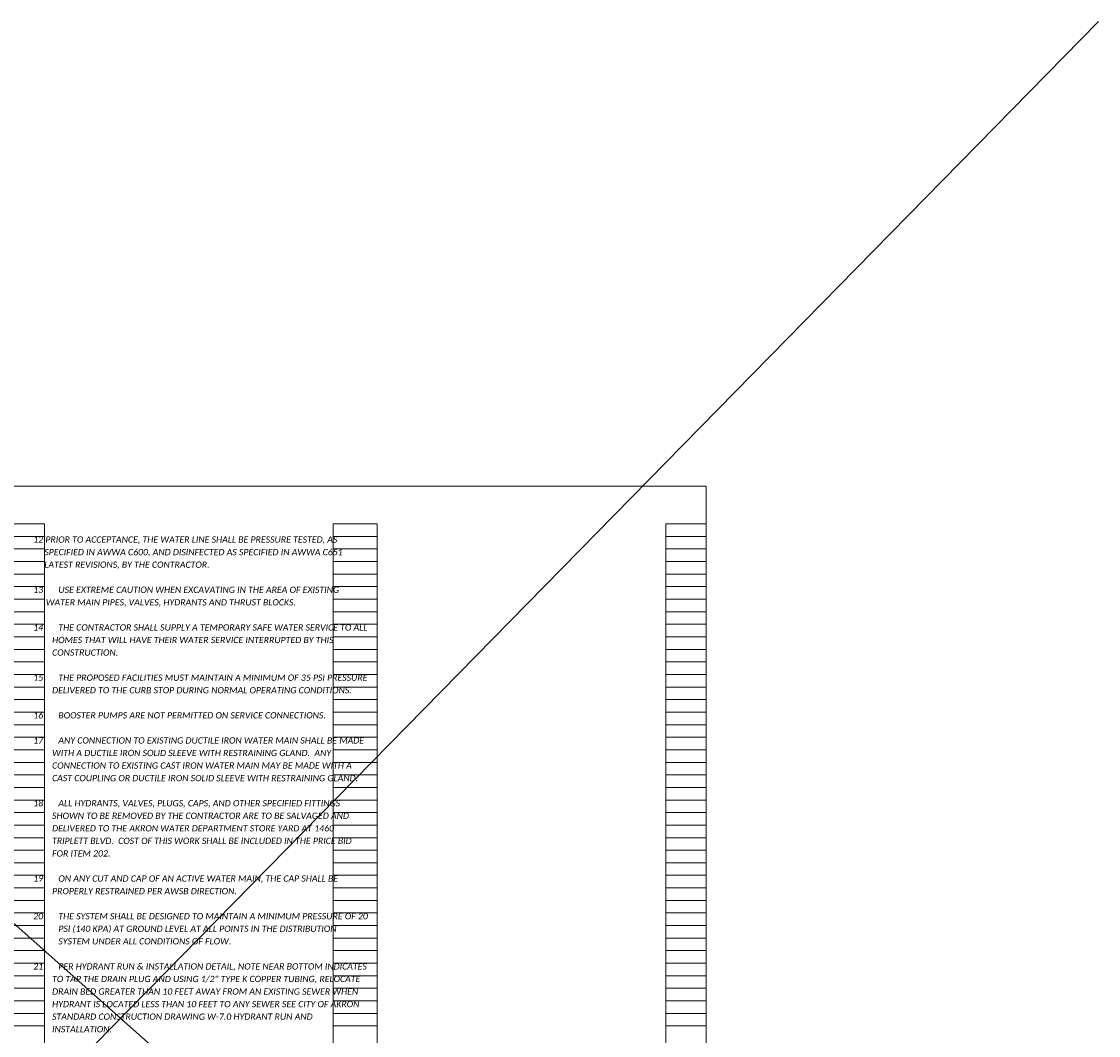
# Model space of a CAD drawing. Header units: feet. Extents: x 27762256 to 27762461, y 5149695 to 5149765.
# Tile 16 of 16: x 27762437 to 27762461, y 5149729 to 5149752. Entities that reach past the tile are written whole.
import ezdxf

# ---------------------------------------------------------------- set-up
doc = ezdxf.new("R2010")
doc.units = ezdxf.units.FT
doc.header["$LTSCALE"] = 20
doc.header["$MEASUREMENT"] = 0
doc.layers.get('Defpoints').update_dxf_attribs({"lineweight": 15})
doc.layers.add('0_Mview', color=7, linetype='Continuous', lineweight=15, plot=False)
doc.layers.add('SC_Scratch1', color=7, linetype='Continuous', lineweight=15, plot=False)
doc.layers.add('0_Xref', color=7, linetype='Continuous', lineweight=15)
doc.layers.add('TX_P_1', color=7, linetype='Continuous', lineweight=35)
doc.styles.add('P_Slanted - Normal Fixed Spacing', font='calibrii.ttf', dxfattribs={"height": 0.14})

# ---------------------------------------------------------------- blocks, each defined once
blk = doc.blocks.new('4COL')
at = {"layer": 'Defpoints', "color": 3, "linetype": 'Continuous'}
for p, q in [((16.76, 21.14), (17.74, 21.14)), ((17.74, 0.98), (17.74, 21.14)), ((24.18, 0.98), (24.18, 21.14)), ((24.18, 21.14), (25.16, 21.14)), ((25.16, 0.98), (25.16, 21.14)), ((31.6, 0.98), (31.6, 21.14)), ((31.6, 21.14), (32.5, 21.14)), ((32.5, 0.98), (32.5, 21.14)), ((16.76, 20.86), (17.74, 20.86)), ((24.18, 20.86), (25.16, 20.86)), ((31.6, 20.86), (32.5, 20.86)), ((16.76, 20.58), (17.74, 20.58)), ((24.18, 20.58), (25.16, 20.58)), ((31.6, 20.58), (32.5, 20.58)), ((16.76, 20.3), (17.74, 20.3)), ((24.18, 20.3), (25.16, 20.3)), ((31.6, 20.3), (32.5, 20.3)), ((16.76, 20.02), (17.74, 20.02)), ((24.18, 20.02), (25.16, 20.02)), ((31.6, 20.02), (32.5, 20.02)), ((16.76, 19.74), (17.74, 19.74)), ((24.18, 19.74), (25.16, 19.74)), ((31.6, 19.74), (32.5, 19.74)), ((16.76, 19.46), (17.74, 19.46)), ((24.18, 19.46), (25.16, 19.46)), ((31.6, 19.46), (32.5, 19.46)), ((16.76, 19.18), (17.74, 19.18)), ((24.18, 19.18), (25.16, 19.18)), ((31.6, 19.18), (32.5, 19.18)), ((16.76, 18.9), (17.74, 18.9)), ((24.18, 18.9), (25.16, 18.9)), ((31.6, 18.9), (32.5, 18.9)), ((16.76, 18.62), (17.74, 18.62)), ((24.18, 18.62), (25.16, 18.62)), ((31.6, 18.62), (32.5, 18.62)), ((16.76, 18.34), (17.74, 18.34)), ((24.18, 18.34), (25.16, 18.34)), ((31.6, 18.34), (32.5, 18.34)), ((16.76, 18.06), (17.74, 18.06)), ((24.18, 18.06), (25.16, 18.06)), ((31.6, 18.06), (32.5, 18.06)), ((16.76, 17.78), (17.74, 17.78)), ((24.18, 17.78), (25.16, 17.78)), ((31.6, 17.78), (32.5, 17.78)), ((16.76, 17.5), (17.74, 17.5)), ((24.18, 17.5), (25.16, 17.5)), ((31.6, 17.5), (32.5, 17.5)), ((16.76, 17.22), (17.74, 17.22)), ((24.18, 17.22), (25.16, 17.22)), ((31.6, 17.22), (32.5, 17.22)), ((16.76, 16.94), (17.74, 16.94)), ((24.18, 16.94), (25.16, 16.94)), ((31.6, 16.94), (32.5, 16.94)), ((16.76, 16.66), (17.74, 16.66)), ((24.18, 16.66), (25.16, 16.66)), ((31.6, 16.66), (32.5, 16.66)), ((16.76, 16.38), (17.74, 16.38)), ((24.18, 16.38), (25.16, 16.38)), ((31.6, 16.38), (32.5, 16.38)), ((16.76, 16.1), (17.74, 16.1)), ((24.18, 16.1), (25.16, 16.1)), ((31.6, 16.1), (32.5, 16.1)), ((16.76, 15.82), (17.74, 15.82)), ((24.18, 15.82), (25.16, 15.82)), ((31.6, 15.82), (32.5, 15.82)), ((16.76, 15.54), (17.74, 15.54)), ((24.18, 15.54), (25.16, 15.54)), ((31.6, 15.54), (32.5, 15.54)), ((16.76, 15.26), (17.74, 15.26)), ((24.18, 15.26), (25.16, 15.26)), ((31.6, 15.26), (32.5, 15.26)), ((16.76, 14.98), (17.74, 14.98)), ((24.18, 14.98), (25.16, 14.98)), ((31.6, 14.98), (32.5, 14.98)), ((16.76, 14.7), (17.74, 14.7)), ((24.18, 14.7), (25.16, 14.7)), ((31.6, 14.7), (32.5, 14.7)), ((16.76, 14.42), (17.74, 14.42)), ((24.18, 14.42), (25.16, 14.42)), ((31.6, 14.42), (32.5, 14.42)), ((16.76, 14.14), (17.74, 14.14)), ((24.18, 14.14), (25.16, 14.14)), ((31.6, 14.14), (32.5, 14.14)), ((16.76, 13.86), (17.74, 13.86)), ((24.18, 13.86), (25.16, 13.86)), ((31.6, 13.86), (32.5, 13.86)), ((16.76, 13.58), (17.74, 13.58)), ((24.18, 13.58), (25.16, 13.58)), ((31.6, 13.58), (32.5, 13.58)), ((16.76, 13.3), (17.74, 13.3)), ((24.18, 13.3), (25.16, 13.3)), ((31.6, 13.3), (32.5, 13.3)), ((16.76, 13.02), (17.74, 13.02)), ((24.18, 13.02), (25.16, 13.02)), ((31.6, 13.02), (32.5, 13.02)), ((16.76, 12.74), (17.74, 12.74)), ((24.18, 12.74), (25.16, 12.74)), ((31.6, 12.74), (32.5, 12.74)), ((16.76, 12.46), (17.74, 12.46)), ((24.18, 12.46), (25.16, 12.46)), ((31.6, 12.46), (32.5, 12.46)), ((16.76, 12.18), (17.74, 12.18)), ((24.18, 12.18), (25.16, 12.18)), ((31.6, 12.18), (32.5, 12.18)), ((16.76, 11.9), (17.74, 11.9)), ((24.18, 11.9), (25.16, 11.9)), ((31.6, 11.9), (32.5, 11.9)), ((16.76, 11.62), (17.74, 11.62)), ((24.18, 11.62), (25.16, 11.62)), ((31.6, 11.62), (32.5, 11.62)), ((16.76, 11.34), (17.74, 11.34)), ((24.18, 11.34), (25.16, 11.34)), ((31.6, 11.34), (32.5, 11.34)), ((16.76, 11.06), (17.74, 11.06)), ((24.18, 11.06), (25.16, 11.06)), ((31.6, 11.06), (32.5, 11.06)), ((16.76, 10.78), (17.74, 10.78)), ((24.18, 10.78), (25.16, 10.78)), ((31.6, 10.78), (32.5, 10.78)), ((16.76, 10.5), (17.74, 10.5)), ((24.18, 10.5), (25.16, 10.5)), ((31.6, 10.5), (32.5, 10.5)), ((16.76, 10.22), (17.74, 10.22)), ((24.18, 10.22), (25.16, 10.22)), ((31.6, 10.22), (32.5, 10.22)), ((16.76, 9.94), (17.74, 9.94)), ((24.18, 9.94), (25.16, 9.94)), ((31.6, 9.94), (32.5, 9.94))]:
    blk.add_line(p, q, dxfattribs=at)

msp = doc.modelspace()

# ---------------------------------------------------------------- linework, layer by layer
at = {"layer": '0_Xref'}
for points in [[(27762419.248, 5149708.704), (27762461.32, 5149751.576)], [(27762418.411, 5149748.085), (27762459.277, 5149711.766)]]:
    msp.add_lwpolyline(points, dxfattribs=at)
at = {"layer": 'SC_Scratch1'}
msp.add_lwpolyline([(27762422.066, 5149741.211), (27762452.566, 5149741.211), (27762452.566, 5149720.211), (27762422.066, 5149720.211)], close=True, dxfattribs=at)

# ---------------------------------------------------------------- block references
at = {"layer": '0_Mview'}
msp.add_blockref('4COL', (27762420.066, 5149719.231), dxfattribs=at)

# ---------------------------------------------------------------- texts
at = {"layer": 'TX_P_1', "insert": (27762437.556, 5149740.371), "char_height": 0.14, "width": 7.48, "attachment_point": 1, "line_spacing_factor": 1.2, "style": 'P_Slanted - Normal Fixed Spacing'}
msp.add_mtext('\\P12 PRIOR TO ACCEPTANCE, THE WATER LINE SHALL BE PRESSURE TESTED, AS   \\P     SPECIFIED IN AWWA C600, AND DISINFECTED AS SPECIFIED IN AWWA C651 \\P     LATEST REVISIONS, BY THE CONTRACTOR.\\P\\pxi-2,l2;\\P13^IUSE EXTREME CAUTION WHEN EXCAVATING IN THE AREA OF EXISTING WATER MAIN PIPES, VALVES, HYDRANTS AND THRUST BLOCKS.\\P\\pi0,l3,qj;\\P\\pi-3,q*;14^ITHE CONTRACTOR SHALL SUPPLY A TEMPORARY SAFE WATER SERVICE TO ALL HOMES THAT WILL HAVE THEIR WATER SERVICE INTERRUPTED BY THIS CONSTRUCTION.\\P\\pi0,qj;\\P\\pi-3,q*;15^ITHE PROPOSED FACILITIES MUST MAINTAIN A MINIMUM OF 35 PSI PRESSURE DELIVERED TO THE CURB STOP DURING NORMAL OPERATING CONDITIONS.\\P\\pi0,l0,qj;\\P\\pq*;16^IBOOSTER PUMPS ARE NOT PERMITTED ON SERVICE CONNECTIONS.\\P\\pl3,qj;\\P\\pi-3,q*;17^IANY CONNECTION TO EXISTING DUCTILE IRON WATER MAIN SHALL BE MADE WITH A DUCTILE IRON SOLID SLEEVE WITH RESTRAINING GLAND.  ANY CONNECTION TO EXISTING CAST IRON WATER MAIN MAY BE MADE WITH A CAST COUPLING OR DUCTILE IRON SOLID SLEEVE WITH RESTRAINING GLAND.\\P\\pi0,qj;\\P\\pi-3,q*;18^IALL HYDRANTS, VALVES, PLUGS, CAPS, AND OTHER SPECIFIED FITTINGS SHOWN TO BE REMOVED BY THE CONTRACTOR ARE TO BE SALVAGED AND DELIVERED TO THE AKRON WATER DEPARTMENT STORE YARD AT 1460 TRIPLETT BLVD.  COST OF THIS WORK SHALL BE INCLUDED IN THE PRICE BID FOR ITEM 202.\\P\\pi0,qj;\\P\\pi-3,q*;19^ION ANY CUT AND CAP OF AN ACTIVE WATER MAIN, THE CAP SHALL BE PROPERLY RESTRAINED PER AWSB DIRECTION.\\P\\pqj;\\P\\pi-4,l4,q*;20^ITHE SYSTEM SHALL BE DESIGNED TO MAINTAIN A MINIMUM PRESSURE OF 20 PSI (140 KPA) AT GROUND LEVEL AT ALL POINTS IN THE DISTRIBUTION SYSTEM UNDER ALL CONDITIONS OF FLOW.\\P\\pl7,qj;\\P\\pi-3,l3,q*,t0;21^IPER HYDRANT RUN & INSTALLATION DETAIL, NOTE NEAR BOTTOM INDICATES TO TAP THE DRAIN PLUG AND USING 1/2" TYPE K COPPER TUBING, RELOCATE DRAIN BED GREATER THAN 10 FEET AWAY FROM AN EXISTING SEWER WHEN HYDRANT IS LOCATED LESS THAN 10 FEET TO ANY SEWER SEE CITY OF AKRON STANDARD CONSTRUCTION DRAWING W-7.0 HYDRANT RUN AND INSTALLATION.', dxfattribs=at)

doc.saveas('drawing.dxf')
